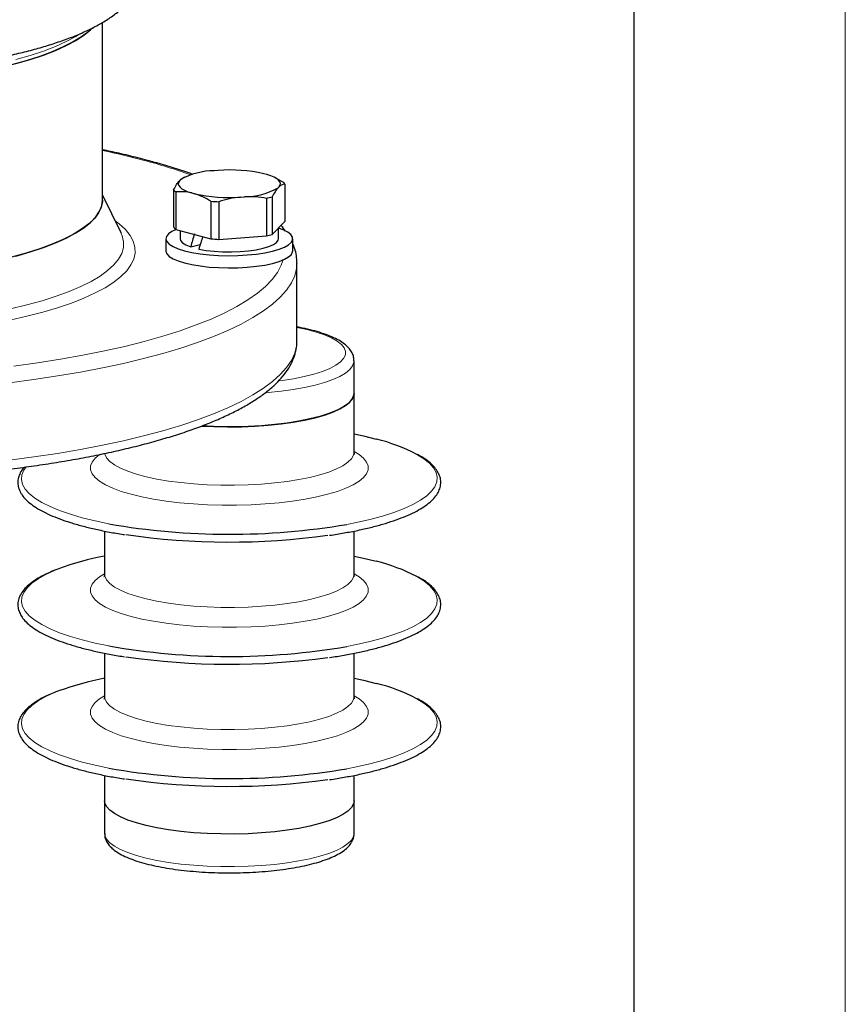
# Model space of a CAD drawing. Header units: millimetres. Extents: x 0 to 305, y 0 to 297.
# Tile 18 of 39: x 190 to 210, y 131 to 154. Entities that reach past the tile are written whole.
import ezdxf

# ---------------------------------------------------------------- set-up
doc = ezdxf.new("R2010")
doc.units = ezdxf.units.MM
doc.layers.add('ОСНОВНАЯ_НАДПИСЬ', color=7, linetype='Continuous')

msp = doc.modelspace()

# ---------------------------------------------------------------- linework, layer by layer
at = {"color": 7, "linetype": 'Continuous', "lineweight": 25}
for p, q in [((192.4357, 150.1091), (192.4357, 154.3111)), ((195.171, 150.81), (195.0761, 150.8032)), ((196.3232, 150.7137), (196.2538, 150.7323)), ((194.2835, 150.5909), (194.2581, 150.5654)), ((194.2835, 150.5909), (194.3475, 150.6343)), ((194.3779, 150.6503), (194.347, 150.6352)), ((196.5364, 150.6294), (196.4935, 150.6503)), ((196.5341, 150.6291), (196.7015, 150.5384)), ((196.7518, 150.4881), (196.7518, 149.5986)), ((194.1196, 150.353), (194.1196, 149.4635)), ((194.1699, 150.3027), (194.1699, 149.4133)), ((194.5482, 150.2754), (194.6177, 150.2567)), ((196.5879, 150.3982), (196.6133, 150.4236)), ((192.8745, 149.3323), (192.4357, 150.2312)), ((194.996, 150.0814), (194.996, 149.192)), ((195.1837, 150.0679), (195.1837, 149.1785)), ((195.7004, 150.179), (195.7953, 150.1858)), ((196.3121, 150.1489), (196.3121, 149.2595)), ((196.4495, 150.1858), (196.4495, 149.2963)), ((196.4495, 149.2963), (196.7518, 149.5986)), ((192.8798, 149.3212), (192.8745, 149.3323)), ((194.1699, 149.4133), (194.996, 149.192)), ((194.2707, 149.3863), (194.2707, 149.1939)), ((196.6007, 149.1939), (196.6007, 149.4475)), ((193.9357, 149.1939), (193.9357, 148.9048)), ((195.1837, 149.1785), (196.3121, 149.2595)), ((196.9357, 148.9048), (196.9357, 149.1939)), ((194.5237, 148.9997), (194.7476, 149.0597)), ((197.0357, 148.6263), (197.0357, 148.6158)), ((197.0357, 146.7853), (197.0357, 148.6158)), ((198.3857, 145.5328), (198.3857, 146.3035)), ((198.3857, 144.151), (198.3857, 145.5328)), ((192.4857, 142.2775), (192.4857, 141.2607)), ((198.3857, 141.2607), (198.3857, 142.2776)), ((192.4857, 139.3872), (192.4857, 138.3704)), ((198.3857, 138.3704), (198.3857, 139.3873)), ((192.4857, 136.4969), (192.4857, 135.8983)), ((198.3857, 135.8983), (198.3857, 136.497)), ((192.4857, 135.8983), (192.4857, 135.1276)), ((198.3857, 135.1276), (198.3857, 135.8983))]:
    msp.add_line(p, q, dxfattribs=at)
at = {"color": 7, "linetype": 'Continuous', "lineweight": 25, "flags": 128}
for points in [[(192.1875, 154.1665), (192.1109, 154.0968), (191.9436, 153.9707), (191.7431, 153.848), (191.5104, 153.7296), (191.2468, 153.6158), (190.9536, 153.5074), (190.6322, 153.4049), (190.2844, 153.3088), (189.9119, 153.2196), (189.5166, 153.1377), (189.1004, 153.0636), (188.6656, 152.9976), (188.2143, 152.9401), (187.7489, 152.8914), (187.2717, 152.8517), (186.7851, 152.8212), (186.2917, 152.8001), (185.7939, 152.7885)], [(190.3855, 153.3353), (190.726, 153.4333), (191.0395, 153.5375), (191.3245, 153.6475), (191.5795, 153.7626), (191.8031, 153.8824), (191.9944, 154.006), (192.1522, 154.1331), (192.2026, 154.1815)], [(194.2581, 150.5654), (194.2348, 150.5269), (194.229, 150.4879), (194.2407, 150.449), (194.2699, 150.4108), (194.316, 150.3738), (194.3784, 150.3386), (194.4562, 150.3056), (194.5482, 150.2754)], [(196.6133, 150.4236), (196.6367, 150.4621), (196.6425, 150.5011), (196.6307, 150.54), (196.6016, 150.5782), (196.5555, 150.6152), (196.4931, 150.6505), (196.4153, 150.6834), (196.3232, 150.7137)], [(192.4357, 150.1091), (192.4343, 150.0712), (192.4064, 149.9376), (192.3429, 149.8048), (192.2443, 149.6735), (192.1109, 149.5445), (191.9436, 149.4184), (191.7431, 149.2958), (191.5104, 149.1773), (191.2468, 149.0636), (190.9536, 148.9552), (190.6322, 148.8526), (190.2844, 148.7565), (189.9119, 148.6673), (189.5166, 148.5854), (189.1004, 148.5113), (188.6656, 148.4453), (188.2143, 148.3878), (187.7489, 148.3391), (187.2717, 148.2994), (186.7851, 148.2689), (186.2917, 148.2478), (185.7939, 148.2362)], [(190.3855, 148.783), (190.726, 148.881), (191.0395, 148.9853), (191.3245, 149.0952), (191.5795, 149.2104), (191.8031, 149.3301), (191.9944, 149.4538), (192.1522, 149.5808), (192.2758, 149.7105), (192.3645, 149.8422), (192.4179, 149.9754), (192.4357, 150.1091)], [(194.1754, 149.4118), (194.079, 149.3653), (193.9972, 149.3078), (193.9492, 149.2476), (193.936, 149.1862), (193.958, 149.1249), (194.0146, 149.0653), (194.1045, 149.0087), (194.2256, 148.9564), (194.3751, 148.9097)], [(194.3751, 148.9097), (194.5494, 148.8697), (194.7445, 148.8372), (194.9558, 148.8131), (195.1784, 148.798), (195.407, 148.7921), (195.6363, 148.7956), (195.8608, 148.8085), (196.0754, 148.8304), (196.275, 148.8608), (196.455, 148.899), (196.611, 148.9442), (196.7395, 148.9952), (196.8375, 149.0508), (196.9025, 149.1098), (196.9332, 149.1708), (196.9289, 149.2323), (196.8895, 149.2929), (196.816, 149.3512), (196.7102, 149.4058), (196.6003, 149.4471)], [(194.2707, 149.1939), (194.2817, 149.1511), (194.3282, 149.097), (194.4097, 149.046), (194.5237, 148.9997)], [(194.7119, 148.9493), (194.8851, 148.9188), (195.0756, 148.897), (195.2776, 148.8846), (195.4845, 148.882), (195.6899, 148.8893), (195.8873, 148.9062), (196.0704, 148.9321), (196.2334, 148.9664), (196.3712, 149.0078), (196.4794, 149.0552), (196.5546, 149.1069), (196.5944, 149.1614), (196.6007, 149.1939)], [(193.9357, 148.9048), (193.936, 148.8971), (193.958, 148.8359), (194.0146, 148.7763), (194.1045, 148.7197), (194.2256, 148.6674), (194.3751, 148.6207)], [(194.3751, 148.6207), (194.5494, 148.5806), (194.7445, 148.5482), (194.9558, 148.5241), (195.1784, 148.5089), (195.407, 148.503), (195.6363, 148.5066), (195.8608, 148.5194), (196.0754, 148.5413), (196.275, 148.5718), (196.455, 148.61), (196.611, 148.6551), (196.7395, 148.7061), (196.8375, 148.7618), (196.9025, 148.8208), (196.9332, 148.8818), (196.9357, 148.9048)], [(198.3857, 145.5328), (198.372, 145.4567), (198.3229, 145.3706), (198.2388, 145.2865), (198.1207, 145.2054), (197.9699, 145.1282), (197.7884, 145.056), (197.5784, 144.9895), (197.3423, 144.9297), (197.0831, 144.8772), (196.8039, 144.8326), (196.5081, 144.7965), (196.1992, 144.7694), (195.8811, 144.7515), (195.5576, 144.7431), (195.2326, 144.7443), (194.9101, 144.7551), (194.7824, 144.7621)], [(194.7846, 144.7619), (195.0708, 144.7485), (195.3951, 144.7425), (195.7198, 144.7461), (196.0411, 144.7593), (196.3551, 144.7818), (196.6578, 144.8135), (196.9458, 144.8538), (197.2154, 144.9025), (197.4634, 144.9587), (197.6868, 145.022), (197.8829, 145.0914), (198.0493, 145.1662), (198.1839, 145.2455), (198.2852, 145.3282), (198.3519, 145.4135), (198.3832, 145.5001), (198.3857, 145.5328)], [(198.3857, 144.5754), (198.6043, 144.5288), (198.9116, 144.4532)], [(198.3857, 141.685), (198.6043, 141.6384), (198.9116, 141.5628)], [(198.3857, 138.7947), (198.6043, 138.7481), (198.9116, 138.6725)], [(198.3857, 135.8983), (198.372, 135.8222), (198.3229, 135.7362), (198.2388, 135.652), (198.1207, 135.5709), (197.9699, 135.4938), (197.7884, 135.4216), (197.5784, 135.3551), (197.3423, 135.2953), (197.0831, 135.2427), (196.8039, 135.1981), (196.5081, 135.1621), (196.1992, 135.1349), (195.8811, 135.1171), (195.5576, 135.1087), (195.2326, 135.1099), (194.9101, 135.1207), (194.594, 135.1409), (194.2881, 135.1703), (193.9961, 135.2085), (193.7215, 135.2551), (193.4678, 135.3096), (193.238, 135.3711), (193.0349, 135.4391), (192.8609, 135.5126), (192.7181, 135.5909), (192.6084, 135.6728), (192.5329, 135.7575), (192.4927, 135.8439), (192.4857, 135.8983)], [(198.3857, 135.8983), (198.372, 135.8222), (198.3229, 135.7362), (198.2388, 135.652), (198.1207, 135.5709), (197.9699, 135.4938), (197.7884, 135.4216), (197.5784, 135.3551), (197.3423, 135.2953), (197.0831, 135.2427), (196.8039, 135.1981), (196.5081, 135.1621), (196.1992, 135.1349), (195.8811, 135.1171), (195.5576, 135.1087), (195.2326, 135.1099), (194.9101, 135.1207), (194.594, 135.1409), (194.2881, 135.1703), (193.9961, 135.2085), (193.7215, 135.2551), (193.4678, 135.3096), (193.238, 135.3711), (193.0349, 135.4391), (192.8609, 135.5126), (192.7181, 135.5909), (192.6084, 135.6728), (192.5329, 135.7575), (192.4927, 135.8439), (192.4857, 135.8983)]]:
    msp.add_lwpolyline(points, dxfattribs=at)
at = {"color": 7, "linetype": 'Continuous', "lineweight": 18, "flags": 128}
for points in [[(190.3855, 153.4317), (190.726, 153.5296), (191.0395, 153.6339), (191.3245, 153.7439), (191.5795, 153.859), (191.8031, 153.9787), (191.9173, 154.0495)], [(192.7324, 149.6234), (192.8333, 149.5451), (192.9777, 149.4098), (193.0878, 149.2723), (193.1629, 149.133), (193.2028, 148.9928), (193.2072, 148.8521), (193.1762, 148.7116), (193.1099, 148.5721), (193.0085, 148.434), (192.8726, 148.2981), (192.7028, 148.165), (192.4998, 148.0353), (192.2645, 147.9095), (191.9981, 147.7883), (191.7018, 147.6721), (191.3769, 147.5616), (191.0248, 147.4572), (190.6473, 147.3594), (190.246, 147.2687)], [(186.7518, 147.093), (187.0419, 147.1084), (187.5437, 147.1428), (188.0354, 147.1863), (188.5147, 147.2389), (188.9793, 147.3002), (189.4271, 147.3699), (189.8558, 147.4477), (190.2635, 147.5333), (190.6482, 147.6262), (191.008, 147.726), (191.3413, 147.8322), (191.6464, 147.9443), (191.9219, 148.0618), (192.1666, 148.1841), (192.3791, 148.3106), (192.5586, 148.4407), (192.7041, 148.5739), (192.815, 148.7094), (192.8907, 148.8467), (192.9309, 148.985), (192.9353, 149.1238), (192.9041, 149.2622), (192.8798, 149.3212)], [(190.3386, 146.1772), (190.9017, 146.2552), (191.4477, 146.3415), (191.9747, 146.4358), (192.4812, 146.5379), (192.9654, 146.6475), (193.426, 146.7641), (193.8615, 146.8875), (194.2704, 147.0173), (194.6516, 147.153), (195.0037, 147.2942), (195.3258, 147.4404), (195.6167, 147.5913), (195.8756, 147.7463), (196.1016, 147.905), (196.2941, 148.0667), (196.4524, 148.2312), (196.5761, 148.3977), (196.6647, 148.5659), (196.7077, 148.6918)], [(197.0357, 148.6158), (197.0258, 148.4874), (196.9818, 148.3165), (196.9027, 148.1466), (196.7888, 147.978), (196.6405, 147.8115), (196.4581, 147.6473), (196.2422, 147.4861), (195.9935, 147.3283), (195.7127, 147.1745), (195.4008, 147.025), (195.0585, 146.8803), (194.6871, 146.7409), (194.2875, 146.6073), (193.8611, 146.4797), (193.409, 146.3586), (192.9328, 146.2443), (192.4338, 146.1373), (191.9135, 146.0378), (191.3736, 145.9461), (190.8156, 145.8625), (190.2413, 145.7873)], [(196.6114, 145.8302), (196.6842, 145.8398), (196.9554, 145.8822), (197.2067, 145.9326), (197.435, 145.9904), (197.6372, 146.0547), (197.8107, 146.1248), (197.9533, 146.1998), (198.063, 146.2786), (198.1385, 146.3602), (198.1787, 146.4437), (198.1832, 146.5278), (198.1519, 146.6115), (198.0851, 146.6937), (197.9838, 146.7733), (197.8493, 146.8493), (197.6834, 146.9207), (197.4881, 146.9866), (197.2661, 147.0461), (197.0357, 147.0954)], [(190.2413, 143.9567), (190.8156, 144.0319), (191.3736, 144.1155), (191.9135, 144.2072), (192.4338, 144.3067), (192.9328, 144.4138), (193.409, 144.528), (193.8611, 144.6491), (194.2875, 144.7767), (194.6871, 144.9104), (195.0585, 145.0498), (195.4008, 145.1944), (195.7127, 145.3439), (195.9935, 145.4978), (196.2422, 145.6556), (196.4581, 145.8168), (196.6405, 145.9809), (196.7888, 146.1475), (196.9027, 146.316), (196.9818, 146.486), (197.0258, 146.6568), (197.0357, 146.7853)], [(198.3857, 146.3029), (198.3832, 146.2709), (198.3519, 146.1842), (198.2852, 146.099), (198.1839, 146.0162), (198.0493, 145.937), (197.8829, 145.8622), (197.6868, 145.7927), (197.4634, 145.7295), (197.2154, 145.6732), (196.9458, 145.6246), (196.6578, 145.5842), (196.3551, 145.5526), (196.283, 145.5465)], [(198.3857, 144.1591), (198.5048, 144.086), (198.6111, 143.9983), (198.6827, 143.9082), (198.7186, 143.8165), (198.7186, 143.7243), (198.6827, 143.6326), (198.6111, 143.5424), (198.5048, 143.4548), (198.3648, 143.3705), (198.1928, 143.2907), (197.9905, 143.2161), (197.7603, 143.1476), (197.5046, 143.0859), (197.2262, 143.0317), (196.9282, 142.9856), (196.6138, 142.9481), (196.2866, 142.9197), (195.95, 142.9005), (195.6078, 142.8909), (195.2637, 142.8909), (194.9215, 142.9005), (194.5849, 142.9197), (194.2576, 142.9481), (193.9433, 142.9856), (193.6453, 143.0317), (193.3669, 143.0859), (193.1112, 143.1476), (192.8809, 143.2161), (192.6787, 143.2907), (192.5066, 143.3705), (192.3666, 143.4548), (192.2603, 143.5424), (192.1888, 143.6326), (192.1528, 143.7243), (192.1528, 143.8165), (192.1888, 143.9082), (192.2603, 143.9983), (192.3666, 144.086), (192.3782, 144.094)], [(198.3857, 144.1505), (198.372, 144.0749), (198.3229, 143.9888), (198.2388, 143.9047), (198.1207, 143.8236), (197.9699, 143.7465), (197.7884, 143.6742), (197.5784, 143.6078), (197.3423, 143.5479), (197.0831, 143.4954), (196.8039, 143.4508), (196.5081, 143.4147), (196.1992, 143.3876), (195.8811, 143.3697), (195.5576, 143.3614), (195.2326, 143.3626), (194.9101, 143.3733), (194.594, 143.3935), (194.2881, 143.4229), (193.9961, 143.4612), (193.7215, 143.5078), (193.4678, 143.5622), (193.238, 143.6238), (193.0349, 143.6918), (192.8609, 143.7653), (192.7181, 143.8435), (192.6084, 143.9255), (192.5329, 144.0102), (192.4927, 144.0966), (192.4887, 144.1156)], [(199.8667, 144.0921), (199.871, 144.0897), (200.0348, 143.9869), (200.1654, 143.8807), (200.2619, 143.772), (200.3237, 143.6614), (200.3503, 143.5499), (200.3414, 143.4381), (200.2972, 143.327), (200.218, 143.2172), (200.1043, 143.1097), (199.957, 143.0051), (199.7771, 142.9042), (199.5659, 142.8078), (199.325, 142.7165), (199.056, 142.6311), (198.761, 142.552), (198.442, 142.48), (198.2149, 142.4357)], [(192.5883, 142.4484), (192.2671, 142.5151), (191.9598, 142.5907), (191.6776, 142.673), (191.4224, 142.7615), (191.1962, 142.8554), (191.0004, 142.9541), (190.8367, 143.0569), (190.7061, 143.1631), (190.6095, 143.2719), (190.5477, 143.3824), (190.5212, 143.494), (190.53, 143.6057), (190.5742, 143.7169), (190.6294, 143.7981)], [(192.5883, 139.5581), (192.2671, 139.6247), (191.9598, 139.7004), (191.6776, 139.7827), (191.4224, 139.8711), (191.1962, 139.9651), (191.0004, 140.0638), (190.8367, 140.1666), (190.7061, 140.2728), (190.6095, 140.3815), (190.5477, 140.4921), (190.5212, 140.6036), (190.53, 140.7154), (190.5742, 140.8266), (190.6535, 140.9363), (190.7672, 141.0439), (190.9145, 141.1485), (191.0944, 141.2493), (191.3056, 141.3457), (191.3997, 141.3834)], [(198.3857, 141.2687), (198.5048, 141.1957), (198.6111, 141.108), (198.6827, 141.0178), (198.7186, 140.9261), (198.7186, 140.834), (198.6827, 140.7423), (198.6111, 140.6521), (198.5048, 140.5644), (198.3648, 140.4802), (198.1928, 140.4004), (197.9905, 140.3258), (197.7603, 140.2573), (197.5046, 140.1956), (197.2262, 140.1414), (196.9282, 140.0953), (196.6138, 140.0578), (196.2866, 140.0293), (195.95, 140.0102), (195.6078, 140.0005), (195.2637, 140.0005), (194.9215, 140.0102), (194.5849, 140.0293), (194.2576, 140.0578), (193.9433, 140.0953), (193.6453, 140.1414), (193.3669, 140.1956), (193.1112, 140.2573), (192.8809, 140.3258), (192.6787, 140.4004), (192.5066, 140.4802), (192.3666, 140.5644), (192.2603, 140.6521), (192.1888, 140.7423), (192.1528, 140.834), (192.1528, 140.9261), (192.1888, 141.0178), (192.2603, 141.108), (192.3666, 141.1957), (192.4857, 141.2687)], [(198.3857, 141.2607), (198.372, 141.1846), (198.3229, 141.0985), (198.2388, 141.0144), (198.1207, 140.9333), (197.9699, 140.8561), (197.7884, 140.7839), (197.5784, 140.7174), (197.3423, 140.6576), (197.0831, 140.6051), (196.8039, 140.5605), (196.5081, 140.5244), (196.1992, 140.4973), (195.8811, 140.4794), (195.5576, 140.471), (195.2326, 140.4722), (194.9101, 140.483), (194.594, 140.5032), (194.2881, 140.5326), (193.9961, 140.5709), (193.7215, 140.6175), (193.4678, 140.6719), (193.238, 140.7335), (193.0349, 140.8014), (192.8609, 140.875), (192.7181, 140.9532), (192.6084, 141.0352), (192.5329, 141.1199), (192.4927, 141.2063), (192.4857, 141.2607)], [(199.8667, 141.2018), (199.871, 141.1994), (200.0348, 141.0966), (200.1654, 140.9904), (200.2619, 140.8817), (200.3237, 140.7711), (200.3503, 140.6595), (200.3414, 140.5478), (200.2972, 140.4366), (200.218, 140.3269), (200.1043, 140.2193), (199.957, 140.1147), (199.7771, 140.0139), (199.5659, 139.9175), (199.325, 139.8262), (199.056, 139.7407), (198.761, 139.6617), (198.442, 139.5896), (198.2149, 139.5453)], [(192.5883, 136.6678), (192.2671, 136.7344), (191.9598, 136.81), (191.6776, 136.8924), (191.4224, 136.9808), (191.1962, 137.0747), (191.0004, 137.1735), (190.8367, 137.2763), (190.7061, 137.3824), (190.6095, 137.4912), (190.5477, 137.6018), (190.5212, 137.7133), (190.53, 137.8251), (190.5742, 137.9362), (190.6535, 138.046), (190.7672, 138.1535), (190.9145, 138.2581), (191.0944, 138.359), (191.3056, 138.4554), (191.3997, 138.493)], [(198.3857, 138.3784), (198.5048, 138.3054), (198.6111, 138.2177), (198.6827, 138.1275), (198.7186, 138.0358), (198.7186, 137.9436), (198.6827, 137.8519), (198.6111, 137.7618), (198.5048, 137.6741), (198.3648, 137.5899), (198.1928, 137.51), (197.9905, 137.4355), (197.7603, 137.3669), (197.5046, 137.3053), (197.2262, 137.2511), (196.9282, 137.205), (196.6138, 137.1675), (196.2866, 137.139), (195.95, 137.1198), (195.6078, 137.1102), (195.2637, 137.1102), (194.9215, 137.1198), (194.5849, 137.139), (194.2576, 137.1675), (193.9433, 137.205), (193.6453, 137.2511), (193.3669, 137.3053), (193.1112, 137.3669), (192.8809, 137.4355), (192.6787, 137.51), (192.5066, 137.5899), (192.3666, 137.6741), (192.2603, 137.7618), (192.1888, 137.8519), (192.1528, 137.9436), (192.1528, 138.0358), (192.1888, 138.1275), (192.2603, 138.2177), (192.3666, 138.3054), (192.4857, 138.3784)], [(198.3857, 138.3704), (198.372, 138.2942), (198.3229, 138.2082), (198.2388, 138.1241), (198.1207, 138.0429), (197.9699, 137.9658), (197.7884, 137.8936), (197.5784, 137.8271), (197.3423, 137.7673), (197.0831, 137.7147), (196.8039, 137.6702), (196.5081, 137.6341), (196.1992, 137.6069), (195.8811, 137.5891), (195.5576, 137.5807), (195.2326, 137.5819), (194.9101, 137.5927), (194.594, 137.6129), (194.2881, 137.6423), (193.9961, 137.6805), (193.7215, 137.7271), (193.4678, 137.7816), (193.238, 137.8431), (193.0349, 137.9111), (192.8609, 137.9847), (192.7181, 138.0629), (192.6084, 138.1448), (192.5329, 138.2295), (192.4927, 138.3159), (192.4857, 138.3704)], [(199.8667, 138.3115), (199.871, 138.3091), (200.0348, 138.2063), (200.1654, 138.1001), (200.2619, 137.9913), (200.3237, 137.8808), (200.3503, 137.7692), (200.3414, 137.6575), (200.2972, 137.5463), (200.218, 137.4365), (200.1043, 137.329), (199.957, 137.2244), (199.7771, 137.1235), (199.5659, 137.0271), (199.325, 136.9359), (199.056, 136.8504), (198.761, 136.7714), (198.442, 136.6993), (198.2149, 136.655)], [(192.4857, 135.1276), (192.4927, 135.0732), (192.5329, 134.9868), (192.6084, 134.9021), (192.7181, 134.8201), (192.8609, 134.7419), (193.0349, 134.6683), (193.238, 134.6004), (193.4678, 134.5388), (193.7215, 134.4844), (193.9961, 134.4378), (194.2881, 134.3995), (194.594, 134.3701), (194.9101, 134.3499), (195.2326, 134.3391), (195.5576, 134.3379), (195.8811, 134.3463), (196.1992, 134.3642), (196.5081, 134.3913), (196.8039, 134.4274), (197.0831, 134.472), (197.3423, 134.5245), (197.5784, 134.5843), (197.7884, 134.6508), (197.9699, 134.723), (198.1207, 134.8002), (198.2388, 134.8813), (198.3229, 134.9654), (198.372, 135.0515), (198.3857, 135.1276)]]:
    msp.add_lwpolyline(points, dxfattribs=at)
at = {"color": 7, "linetype": 'Continuous', "lineweight": 18}
for centre, radius, start, end in [((188.4185, 132.2189), 19.4812, 75.10537, 78.09977), ((190.0245, 138.1776), 13.3099, 70.25869, 75.19305)]:
    msp.add_arc(centre, radius, start, end, dxfattribs=at)
at = {"color": 7, "linetype": 'Continuous', "lineweight": 25}
for centre, radius, start, end in [((195.0849, 149.1851), 1.6182, 90.31044, 119.68548), ((195.441, 146.9905), 3.829, 77.74504, 94.04292), ((196.5549, 150.3414), 0.2455, 36.6771, 53.33105), ((194.3166, 150.4997), 0.2455, 216.6771, 233.33105), ((195.4305, 153.9985), 3.829, 257.74504, 274.04292), ((195.7865, 151.804), 1.6182, 270.31044, 299.68548), ((195.4145, 154.5978), 4.5358, 264.70533, 267.08263), ((195.8743, 152.0576), 1.9582, 282.91644, 287.07948), ((194.3166, 149.6102), 0.2455, 216.6771, 233.33105), ((195.4145, 153.7084), 4.5358, 264.70533, 267.08263), ((195.8743, 151.1682), 1.9582, 282.91644, 287.07948), ((197.8874, 140.2996), 4.278, 62.43939, 76.14789), ((195.4385, 158.6919), 16.4916, 260.04788, 279.69234), ((195.4388, 158.9604), 16.9436, 261.686, 277.89004), ((193.8083, 134.8178), 6.9935, 100.90135, 110.14566), ((197.8874, 137.4093), 4.278, 62.43939, 76.14789), ((195.4385, 155.8016), 16.4916, 260.04788, 279.69234), ((195.4388, 156.0701), 16.9436, 261.686, 277.89004), ((193.8083, 131.9274), 6.9935, 100.90135, 110.14566), ((197.8874, 134.519), 4.278, 62.43939, 76.14789), ((195.4385, 152.9112), 16.4916, 260.04788, 279.69234), ((195.4388, 153.1797), 16.9436, 261.686, 277.89004)]:
    msp.add_arc(centre, radius, start, end, dxfattribs=at)
for centre, start_param, end_param in [((195.4357, 149.5442), 1.7306382, 1.8402312), ((195.4357, 148.8399), 1.5089722, 1.6113677)]:
    msp.add_ellipse(centre, major_axis=(0.9415, 2.8627), ratio=0.2396903, start_param=start_param, end_param=end_param, dxfattribs=at)
for points, knots in [([(177.4424, 155.8045), (177.4392, 155.7619), (177.4313, 155.6539), (177.4551, 155.4809), (177.5069, 155.2927), (177.5872, 155.1138), (177.6935, 154.9432), (177.8273, 154.7789), (177.9917, 154.6188), (178.1902, 154.4623), (178.4244, 154.3104), (178.6918, 154.1657), (178.9872, 154.0304), (179.3057, 153.9054), (179.6448, 153.7902), (180.0032, 153.6842), (180.3801, 153.5869), (180.7746, 153.4979), (181.1857, 153.4171), (181.612, 153.3444), (182.0524, 153.2799), (182.5053, 153.2237), (182.9692, 153.1758), (183.4422, 153.1363), (183.9229, 153.1053), (184.4092, 153.0829), (184.8994, 153.0692), (185.3916, 153.064), (185.8838, 153.0676), (186.3743, 153.0798), (186.8611, 153.1007), (187.3423, 153.13), (187.8161, 153.1679), (188.2807, 153.2142), (188.7345, 153.2687), (189.1757, 153.3314), (189.6028, 153.4021), (190.0144, 153.4808), (190.4091, 153.5673), (190.7859, 153.6618), (191.1437, 153.7644), (191.4818, 153.8754), (191.7997, 153.9955), (192.0968, 154.1256), (192.3728, 154.2675), (192.6267, 154.4235), (192.8447, 154.5879), (193.0242, 154.757), (193.1651, 154.925), (193.2756, 155.0975), (193.3579, 155.2752), (193.413, 155.4635), (193.4397, 155.6421), (193.4326, 155.7577), (193.4296, 155.8051)], [0, 0, 0, 0, 0.00962704, 0.02440413, 0.03914667, 0.05418652, 0.069898, 0.08667076, 0.10486686, 0.12467622, 0.14588107, 0.16782705, 0.18977197, 0.21142055, 0.23275426, 0.25381952, 0.2746706, 0.29535409, 0.31590686, 0.33635741, 0.35672779, 0.37703524, 0.3972934, 0.4175133, 0.43770404, 0.45787334, 0.47802793, 0.49817386, 0.51831679, 0.53846148, 0.55861238, 0.57877523, 0.59895622, 0.61916225, 0.63940127, 0.65968266, 0.68001784, 0.70042087, 0.72090949, 0.74150638, 0.76224077, 0.78315058, 0.80428436, 0.82570144, 0.84746392, 0.86960103, 0.89198064, 0.91098213, 0.92839175, 0.94444068, 0.95949623, 0.97390966, 0.98928645, 1, 1, 1, 1]), ([(194.5741, 150.7142), (194.5413, 150.7263), (194.3872, 150.7834), (194.0871, 150.8794), (193.7586, 150.9769), (193.485, 151.0517), (193.2056, 151.1244), (192.8535, 151.2098), (192.5649, 151.2708), (192.4357, 151.2981)], [0, 0, 0, 0, 0.0542777, 0.2554686, 0.4561156, 0.5338221, 0.6384005, 0.8382033, 1, 1, 1, 1]), ([(194.1196, 150.353), (194.1423, 150.3951), (194.1879, 150.4799), (194.2346, 150.5368), (194.2581, 150.5654)], [0, 0, 0, 0, 0.4970731, 1, 1, 1, 1]), ([(196.7518, 150.4881), (196.7291, 150.4849), (196.6836, 150.4785), (196.6368, 150.442), (196.6133, 150.4236)], [0, 0, 0, 0, 0.4970731, 1, 1, 1, 1]), ([(194.5482, 150.2754), (194.4848, 150.2873), (194.3572, 150.3114), (194.2326, 150.3056), (194.1699, 150.3027)], [0, 0, 0, 0, 0.4966416, 1, 1, 1, 1]), ([(194.996, 150.0814), (194.9341, 150.1175), (194.8095, 150.19), (194.6819, 150.2344), (194.6177, 150.2567)], [0, 0, 0, 0, 0.4970731, 1, 1, 1, 1]), ([(196.5879, 150.3982), (196.5647, 150.37), (196.518, 150.3131), (196.4724, 150.2284), (196.4495, 150.1858)], [0, 0, 0, 0, 0.4966416, 1, 1, 1, 1]), ([(195.7004, 150.179), (195.6138, 150.1678), (195.4395, 150.1452), (195.2693, 150.0938), (195.1837, 150.0679)], [0, 0, 0, 0, 0.4966416, 1, 1, 1, 1]), ([(196.3121, 150.1489), (196.2275, 150.1624), (196.0573, 150.1893), (195.883, 150.187), (195.7953, 150.1858)], [0, 0, 0, 0, 0.4970731, 1, 1, 1, 1]), ([(196.7656, 149.3726), (196.735, 149.4171), (196.7035, 149.463), (196.6616, 149.5059), (196.6604, 149.5072)], [0, 0, 0, 0, 0.9693572, 1, 1, 1, 1]), ([(197.0335, 148.6297), (197.0314, 148.6823), (197.0266, 148.7975), (196.9915, 148.9473), (196.9508, 149.0405), (196.9357, 149.075)], [0, 0, 0, 0, 0.34674701, 0.75779405, 1, 1, 1, 1]), ([(198.3832, 146.3023), (198.3822, 146.333), (198.38, 146.401), (198.34, 146.4997), (198.276, 146.5952), (198.1848, 146.685), (198.0631, 146.7714), (197.9085, 146.8535), (197.7245, 146.9289), (197.5177, 146.9963), (197.2889, 147.0547), (197.127, 147.0911), (197.0376, 147.1058), (197.0357, 147.1062)], [0, 0, 0, 0, 0.0673643, 0.1492698, 0.234454, 0.328734, 0.4350645, 0.5495507, 0.6642724, 0.7769068, 0.8878539, 0.9976482, 1, 1, 1, 1]), ([(177.3678, 144.3548), (177.4438, 144.3348), (177.6651, 144.2765), (178.048, 144.1849), (178.522, 144.0825), (179.0147, 143.9873), (179.5245, 143.8995), (180.0502, 143.8191), (180.5903, 143.7463), (181.1434, 143.6814), (181.708, 143.6245), (182.2827, 143.5757), (182.8659, 143.5351), (183.4561, 143.5029), (184.0515, 143.4791), (184.6507, 143.4637), (185.2521, 143.4568), (185.8539, 143.4585), (186.4545, 143.4687), (187.0524, 143.4873), (187.6458, 143.5145), (188.2333, 143.5499), (188.8132, 143.5937), (189.3839, 143.6457), (189.9439, 143.7057), (190.4918, 143.7736), (191.026, 143.8492), (191.5452, 143.9324), (192.0479, 144.023), (192.5329, 144.1208), (192.999, 144.2256), (193.4449, 144.3371), (193.8695, 144.4552), (194.2718, 144.5798), (194.6508, 144.7106), (195.0057, 144.8476), (195.3357, 144.9907), (195.6399, 145.14), (195.9178, 145.2956), (196.1685, 145.458), (196.3911, 145.6275), (196.5839, 145.8043), (196.7451, 145.9883), (196.8721, 146.1782), (196.9645, 146.3719), (197.018, 146.5664), (197.0397, 146.7086), (197.0341, 146.7841), (197.0333, 146.7957)], [0, 0, 0, 0, 0.0117744, 0.03427, 0.0567362, 0.0791734, 0.1015865, 0.1239798, 0.1463565, 0.1687196, 0.1910715, 0.2134142, 0.2357496, 0.258079, 0.2804041, 0.302726, 0.3250459, 0.347365, 0.3696842, 0.3920045, 0.4143269, 0.4366526, 0.4589828, 0.4813189, 0.5036625, 0.5260152, 0.548379, 0.5707562, 0.5931495, 0.6155622, 0.6379982, 0.6604621, 0.6829597, 0.7054979, 0.7280853, 0.7507321, 0.7734501, 0.7962525, 0.8191515, 0.8421534, 0.8652468, 0.8883635, 0.9113123, 0.933807, 0.9555335, 0.9763435, 0.9963709, 1, 1, 1, 1]), ([(197.8073, 142.1769), (197.8077, 142.177), (197.9266, 142.1929), (198.1506, 142.2314), (198.4755, 142.2929), (198.7796, 142.3623), (199.0634, 142.4379), (199.3246, 142.52), (199.5619, 142.6079), (199.774, 142.7016), (199.9597, 142.801), (200.1179, 142.9063), (200.2472, 143.0178), (200.3424, 143.1318), (200.4065, 143.2505), (200.4381, 143.3715), (200.4359, 143.4951), (200.4019, 143.6134), (200.3384, 143.7269), (200.2454, 143.8373), (200.1193, 143.945), (199.9991, 144.0291), (199.9112, 144.0752), (199.8863, 144.0883)], [0, 0, 0, 0, 0.00021, 0.0526504, 0.1051341, 0.1576746, 0.2102901, 0.2630049, 0.3158519, 0.3688744, 0.4221255, 0.4756554, 0.529455, 0.5831384, 0.6303374, 0.6804564, 0.7282398, 0.7752887, 0.8231006, 0.873156, 0.9254339, 0.9788748, 1, 1, 1, 1]), ([(198.399, 144.0899), (198.3989, 144.0899), (198.3988, 144.09), (198.3862, 144.118), (198.3874, 144.1424), (198.3878, 144.1514)], [0, 0, 0, 0, 0.29554002, 0.73927692, 1, 1, 1, 1]), ([(190.5889, 143.7889), (190.5843, 143.7844), (190.5415, 143.7419), (190.4932, 143.6598), (190.4442, 143.54), (190.4304, 143.4195), (190.4488, 143.2985), (190.4976, 143.1829), (190.5758, 143.0712), (190.6847, 142.962), (190.8253, 142.8555), (190.9966, 142.7531), (191.1962, 142.6558), (191.422, 142.5643), (191.6724, 142.4788), (191.946, 142.3996), (192.2408, 142.3268), (192.5567, 142.2615), (192.7976, 142.217), (192.9372, 142.1968), (192.9602, 142.1934)], [0, 0, 0, 0, 0.0076448, 0.0713027, 0.1262718, 0.1845778, 0.240968, 0.2973732, 0.355766, 0.4170573, 0.4804377, 0.5445652, 0.6085516, 0.6722373, 0.7356482, 0.7988421, 0.8618718, 0.9247789, 0.9875941, 1, 1, 1, 1]), ([(191.3778, 141.3783), (191.3186, 141.3551), (191.1826, 141.3018), (191.0008, 141.212), (190.8282, 141.1098), (190.6845, 141.0014), (190.5705, 140.8866), (190.4915, 140.7699), (190.4446, 140.6496), (190.4302, 140.5292), (190.4488, 140.4082), (190.4976, 140.2926), (190.5758, 140.1809), (190.6847, 140.0717), (190.8253, 139.9652), (190.9966, 139.8628), (191.1962, 139.7655), (191.422, 139.674), (191.6724, 139.5885), (191.946, 139.5093), (192.2408, 139.4365), (192.5567, 139.3711), (192.7976, 139.3267), (192.9372, 139.3064), (192.9602, 139.3031)], [0, 0, 0, 0, 0.0378084, 0.0867765, 0.1359808, 0.1854511, 0.2350818, 0.28415, 0.3265208, 0.3714637, 0.4149299, 0.4584076, 0.5034174, 0.5506614, 0.5995157, 0.6489459, 0.6982673, 0.7473569, 0.7962348, 0.8449453, 0.8935293, 0.9420187, 0.9904374, 1, 1, 1, 1]), ([(192.4839, 141.2613), (192.4838, 141.2488), (192.4838, 141.221), (192.471, 141.1972), (192.4723, 141.199), (192.4727, 141.1995)], [0, 0, 0, 0, 0.360284, 0.7965969, 1, 1, 1, 1]), ([(197.8073, 139.2866), (197.8077, 139.2867), (197.9266, 139.3025), (198.1506, 139.3411), (198.4755, 139.4026), (198.7796, 139.4719), (199.0634, 139.5476), (199.3246, 139.6296), (199.5619, 139.7176), (199.774, 139.8113), (199.9597, 139.9107), (200.1179, 140.016), (200.2472, 140.1275), (200.3424, 140.2414), (200.4065, 140.3602), (200.4381, 140.4812), (200.4359, 140.6048), (200.4019, 140.7231), (200.3384, 140.8366), (200.2454, 140.947), (200.1193, 141.0547), (199.9991, 141.1388), (199.9112, 141.1849), (199.8863, 141.198)], [0, 0, 0, 0, 0.00021, 0.0526504, 0.1051341, 0.1576746, 0.2102901, 0.2630049, 0.3158519, 0.3688744, 0.4221255, 0.4756554, 0.529455, 0.5831384, 0.6303374, 0.6804564, 0.7282398, 0.7752887, 0.8231006, 0.873156, 0.9254339, 0.9788748, 1, 1, 1, 1]), ([(198.399, 141.1995), (198.3989, 141.1996), (198.3988, 141.1997), (198.3862, 141.2276), (198.3874, 141.2521), (198.3878, 141.2611)], [0, 0, 0, 0, 0.29554, 0.7392769, 1, 1, 1, 1]), ([(191.3778, 138.4879), (191.3186, 138.4647), (191.1826, 138.4115), (191.0008, 138.3216), (190.8282, 138.2194), (190.6845, 138.111), (190.5705, 137.9963), (190.4915, 137.8796), (190.4446, 137.7593), (190.4302, 137.6389), (190.4488, 137.5179), (190.4976, 137.4022), (190.5758, 137.2905), (190.6847, 137.1813), (190.8253, 137.0749), (190.9966, 136.9724), (191.1962, 136.8752), (191.422, 136.7837), (191.6724, 136.6982), (191.946, 136.619), (192.2408, 136.5461), (192.5567, 136.4808), (192.7976, 136.4363), (192.9372, 136.4161), (192.9602, 136.4128)], [0, 0, 0, 0, 0.0378084, 0.0867765, 0.1359808, 0.1854511, 0.2350818, 0.28415, 0.3265208, 0.3714637, 0.4149299, 0.4584076, 0.5034174, 0.5506614, 0.5995157, 0.6489459, 0.6982673, 0.7473569, 0.7962348, 0.8449453, 0.8935293, 0.9420187, 0.9904374, 1, 1, 1, 1]), ([(192.4839, 138.371), (192.4838, 138.3584), (192.4838, 138.3306), (192.471, 138.3069), (192.4723, 138.3086), (192.4727, 138.3092)], [0, 0, 0, 0, 0.360284, 0.7965969, 1, 1, 1, 1]), ([(197.8073, 136.3963), (197.8077, 136.3963), (197.9266, 136.4122), (198.1506, 136.4508), (198.4755, 136.5122), (198.7796, 136.5816), (199.0634, 136.6573), (199.3246, 136.7393), (199.5619, 136.8273), (199.774, 136.921), (199.9597, 137.0204), (200.1179, 137.1257), (200.2472, 137.2371), (200.3424, 137.3511), (200.4065, 137.4699), (200.4381, 137.5908), (200.4359, 137.7144), (200.4019, 137.8327), (200.3384, 137.9462), (200.2454, 138.0567), (200.1193, 138.1644), (199.9991, 138.2484), (199.9112, 138.2946), (199.8863, 138.3076)], [0, 0, 0, 0, 0.00021, 0.0526504, 0.1051341, 0.1576746, 0.2102901, 0.2630049, 0.3158519, 0.3688744, 0.4221255, 0.4756554, 0.529455, 0.5831384, 0.6303374, 0.6804564, 0.7282398, 0.7752887, 0.8231006, 0.873156, 0.9254339, 0.9788748, 1, 1, 1, 1]), ([(198.399, 138.3092), (198.3989, 138.3092), (198.3988, 138.3093), (198.3862, 138.3373), (198.3874, 138.3617), (198.3878, 138.3708)], [0, 0, 0, 0, 0.29554002, 0.73927692, 1, 1, 1, 1]), ([(192.4889, 135.121), (192.4899, 135.093), (192.4921, 135.0276), (192.5315, 134.9315), (192.5954, 134.8359), (192.6867, 134.7461), (192.8084, 134.6597), (192.963, 134.5776), (193.1469, 134.5022), (193.3541, 134.435), (193.5813, 134.3759), (193.8265, 134.3247), (194.0877, 134.2815), (194.3626, 134.2464), (194.6483, 134.2195), (194.9422, 134.2011), (195.2411, 134.1912), (195.542, 134.1899), (195.8417, 134.1973), (196.137, 134.2132), (196.4248, 134.2376), (196.7022, 134.2701), (196.9663, 134.3107), (197.2146, 134.3589), (197.4449, 134.4148), (197.6551, 134.4781), (197.844, 134.5491), (198.0103, 134.629), (198.1476, 134.7162), (198.2527, 134.8094), (198.3277, 134.907), (198.371, 135.0099), (198.3899, 135.0863), (198.3849, 135.1245), (198.3845, 135.1276)], [0, 0, 0, 0, 0.0191897, 0.0446967, 0.0712248, 0.1005855, 0.1336989, 0.1693521, 0.2050788, 0.2401553, 0.2747065, 0.3088986, 0.3428507, 0.3766417, 0.4103245, 0.4439365, 0.4775051, 0.5110524, 0.5445979, 0.5781549, 0.6117421, 0.6453822, 0.6791032, 0.7129433, 0.7469558, 0.7812202, 0.8158562, 0.8510421, 0.8869986, 0.9193242, 0.9477573, 0.9734169, 0.9978765, 1, 1, 1, 1])]:
    msp.add_open_spline(points, degree=3, knots=knots, dxfattribs=at)
at = {"layer": 'ОСНОВНАЯ_НАДПИСЬ', "lineweight": 18}
msp.add_line((210, 297), (210, 0), dxfattribs=at)
at = {"layer": 'ОСНОВНАЯ_НАДПИСЬ', "lineweight": 25}
msp.add_line((205, 292), (205, 5), dxfattribs=at)

doc.saveas('drawing.dxf')
